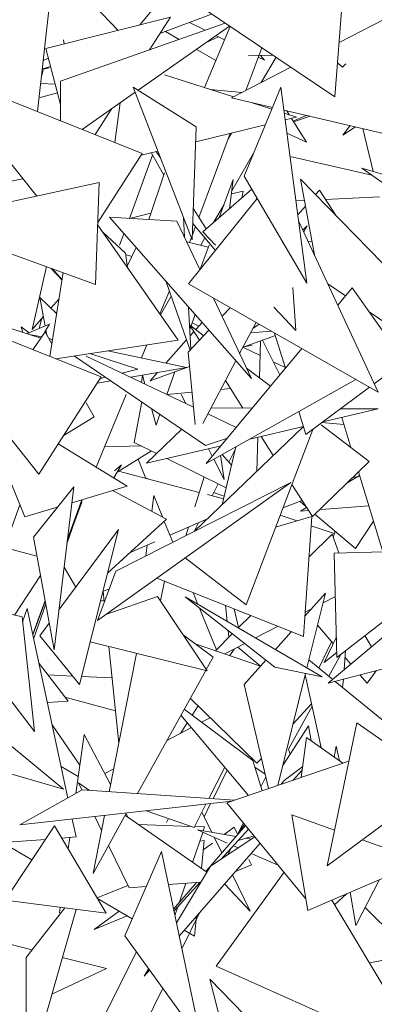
# Model space of a CAD drawing. Header units: metres. Extents: x -14.5 to 13.1, y -18.9 to 3.3.
# Tile 180 of 216: x 11.4686 to 11.5367, y 2.4283 to 2.6178. Entities that reach past the tile are written whole.
import ezdxf

# ---------------------------------------------------------------- set-up
doc = ezdxf.new("R2010")
doc.units = ezdxf.units.M
doc.layers.add('G-IMPT', color=7, linetype='Continuous', lineweight=5)
doc.layers.add('L-PLNT', color=7, linetype='Continuous', lineweight=5, true_color=0x005900)

# ---------------------------------------------------------------- blocks, each defined once
blk = doc.blocks.new('ÁRVORES ORNAMENTAIS - Pequeno e Médio Porte - Ipê-roxo-2940656-CORTE_CALÇADA')
at = {"layer": 'G-IMPT', "color": 253, "true_color": 0xaaaaaa}
for p, q in [((7.79504, 2.6344), (7.79125, 2.60014)), ((7.82214, 2.63032), (7.81088, 2.61682)), ((7.80673, 2.61577), (7.79602, 2.62704)), ((7.84996, 2.6237), (7.84839, 2.603)), ((7.86786, 2.62309), (7.84918, 2.61345)), ((7.82468, 2.61892), (7.81475, 2.61516)), ((7.82257, 2.62034), (7.84839, 2.603)), ((7.79286, 2.61228), (7.81676, 2.6183)), ((7.79566, 2.606), (7.8273, 2.61716)), ((7.81676, 2.6183), (7.81274, 2.61202)), ((7.82345, 2.6158), (7.82045, 2.61732)), ((7.81055, 2.60427), (7.82813, 2.6166)), ((7.81582, 2.61556), (7.81845, 2.61404)), ((7.82332, 2.60477), (7.82823, 2.61653)), ((7.79636, 2.61316), (7.79621, 2.61398)), ((7.79621, 2.61398), (7.79634, 2.61315)), ((7.82602, 2.61451), (7.82351, 2.61336)), ((7.82715, 2.61394), (7.82551, 2.61476)), ((7.79286, 2.61228), (7.79566, 2.60152)), ((7.82175, 2.61213), (7.82549, 2.60996)), ((7.83129, 2.60422), (7.83433, 2.61244)), ((7.79335, 2.61041), (7.79234, 2.61001)), ((7.83645, 2.61102), (7.83178, 2.61092)), ((7.83487, 2.61004), (7.83367, 2.61065)), ((7.83406, 2.61097), (7.83487, 2.61004)), ((7.83707, 2.6106), (7.8342, 2.60572)), ((7.84982, 2.60869), (7.84888, 2.6095)), ((7.85052, 2.60933), (7.84982, 2.60869)), ((7.81135, 2.5921), (7.77205, 2.60782)), ((7.77205, 2.60782), (7.79109, 2.58388)), ((7.79232, 2.60808), (7.79203, 2.60713)), ((7.79216, 2.60838), (7.79376, 2.60883)), ((7.79348, 2.60858), (7.79217, 2.60822)), ((7.83993, 2.60868), (7.82849, 2.60277)), ((7.79185, 2.60558), (7.79465, 2.60543)), ((7.79567, 2.59837), (7.79566, 2.606)), ((7.81564, 2.60723), (7.82889, 2.60298)), ((7.79509, 2.60373), (7.79155, 2.60282)), ((7.7998, 2.59672), (7.80998, 2.60387)), ((7.82097, 2.57546), (7.80959, 2.60487)), ((7.80959, 2.60487), (7.82174, 2.59719)), ((7.82443, 2.60441), (7.83054, 2.60383)), ((7.83799, 2.60483), (7.83093, 2.58772)), ((7.84299, 2.56715), (7.83799, 2.60483)), ((7.80608, 2.59421), (7.80712, 2.60186)), ((7.82849, 2.60277), (7.83638, 2.60093)), ((7.8323, 2.60188), (7.83625, 2.60061)), ((7.80551, 2.60073), (7.8023, 2.59572)), ((7.83857, 2.60042), (7.86642, 2.59391)), ((7.83865, 2.59984), (7.84103, 2.59908)), ((7.83913, 2.60029), (7.8396, 2.59954)), ((7.83882, 2.59854), (7.84103, 2.59908)), ((7.84005, 2.59884), (7.84295, 2.59426)), ((7.84039, 2.59829), (7.84289, 2.59941)), ((7.84357, 2.59925), (7.84047, 2.59817)), ((7.82097, 2.57546), (7.82174, 2.59719)), ((7.82164, 2.59434), (7.83501, 2.59761)), ((7.84989, 2.59564), (7.85133, 2.59744)), ((7.84989, 2.59564), (7.85233, 2.5972)), ((7.85577, 2.58861), (7.85373, 2.59688)), ((7.82225, 2.57979), (7.82823, 2.59595)), ((7.82849, 2.59601), (7.82785, 2.59492)), ((7.83916, 2.59601), (7.84295, 2.59426)), ((7.81114, 2.59178), (7.81435, 2.59256)), ((7.81487, 2.59122), (7.81405, 2.59249)), ((7.81135, 2.5921), (7.80282, 2.5788)), ((7.80889, 2.57959), (7.81335, 2.59175)), ((7.81549, 2.58794), (7.81307, 2.59225)), ((7.83276, 2.59217), (7.82858, 2.58489)), ((7.8555, 2.5879), (7.83976, 2.59149)), ((7.87861, 2.57178), (7.85357, 2.58924)), ((7.85357, 2.58924), (7.873, 2.58366)), ((7.78844, 2.58722), (7.78314, 2.58611)), ((7.81263, 2.57938), (7.81564, 2.58839)), ((7.82617, 2.57979), (7.82886, 2.5871)), ((7.82886, 2.5871), (7.82816, 2.58152)), ((7.84299, 2.56715), (7.83093, 2.58772)), ((7.8628, 2.56557), (7.84176, 2.58717)), ((7.84444, 2.57257), (7.84176, 2.58717)), ((7.8031, 2.58652), (7.77424, 2.58019)), ((7.8031, 2.58652), (7.80237, 2.5669)), ((7.82298, 2.57703), (7.8324, 2.5852)), ((7.82851, 2.58432), (7.83074, 2.58486)), ((7.83051, 2.58356), (7.83074, 2.58486)), ((7.84543, 2.58501), (7.84468, 2.58417)), ((7.84543, 2.58501), (7.84864, 2.58011)), ((7.82023, 2.56699), (7.83344, 2.58343)), ((7.84089, 2.58294), (7.84252, 2.58302)), ((7.8466, 2.58321), (7.85699, 2.58371)), ((7.82365, 2.57761), (7.82118, 2.58144)), ((7.82708, 2.58227), (7.82515, 2.57891)), ((7.84272, 2.58196), (7.84124, 2.5803)), ((7.80505, 2.5798), (7.81803, 2.57908)), ((7.80505, 2.5798), (7.83236, 2.54876)), ((7.80891, 2.57959), (7.81303, 2.58058)), ((7.81803, 2.57908), (7.82244, 2.56975)), ((7.81928, 2.57981), (7.8195, 2.57598)), ((7.85669, 2.54615), (7.8414, 2.57915)), ((7.77165, 2.57804), (7.80237, 2.5669)), ((7.81826, 2.55618), (7.8028, 2.57832)), ((7.821, 2.57642), (7.82159, 2.57801)), ((7.82108, 2.57862), (7.82541, 2.57344)), ((7.84303, 2.57819), (7.84224, 2.57734)), ((7.8424, 2.57699), (7.84303, 2.57819)), ((7.80811, 2.57289), (7.80376, 2.57695)), ((7.80701, 2.57445), (7.80782, 2.57665)), ((7.82042, 2.57497), (7.8208, 2.57589)), ((7.82339, 2.57585), (7.82259, 2.57445)), ((7.82298, 2.57703), (7.82541, 2.57445)), ((7.80849, 2.57037), (7.81018, 2.57396)), ((7.81991, 2.5751), (7.82406, 2.57407)), ((7.82248, 2.5698), (7.8242, 2.57445)), ((7.84397, 2.57516), (7.84323, 2.57518)), ((7.80811, 2.57289), (7.80853, 2.57012)), ((7.80939, 2.57229), (7.80815, 2.57265)), ((7.79021, 2.55824), (7.79297, 2.57031)), ((7.79594, 2.56769), (7.79388, 2.56998)), ((7.79404, 2.56992), (7.79595, 2.56774)), ((7.79359, 2.553), (7.79617, 2.56915)), ((7.81596, 2.56739), (7.82059, 2.55423)), ((7.82023, 2.56699), (7.85669, 2.54615)), ((7.84089, 2.55802), (7.8403, 2.56632)), ((7.84701, 2.56703), (7.85045, 2.56469)), ((7.84894, 2.56287), (7.85172, 2.56622)), ((7.85824, 2.55696), (7.85172, 2.56622)), ((7.79491, 2.56127), (7.79166, 2.56435)), ((7.79166, 2.56435), (7.79269, 2.55888)), ((7.7938, 2.56233), (7.79537, 2.56412)), ((7.81473, 2.56123), (7.81657, 2.56567)), ((7.81694, 2.56461), (7.81488, 2.56102)), ((7.82504, 2.56424), (7.83236, 2.54876)), ((7.82025, 2.56253), (7.8207, 2.55435)), ((7.82825, 2.56241), (7.82669, 2.56075)), ((7.83665, 2.56252), (7.84089, 2.55802)), ((7.79021, 2.55824), (7.79235, 2.56068)), ((7.79152, 2.55838), (7.79209, 2.56038)), ((7.8215, 2.5611), (7.82049, 2.55821)), ((7.85498, 2.56159), (7.86514, 2.55465)), ((7.78409, 2.55905), (7.79187, 2.55656)), ((7.7896, 2.55757), (7.78812, 2.55875)), ((7.78842, 2.55766), (7.78812, 2.55875)), ((7.78922, 2.55741), (7.79352, 2.55922)), ((7.79262, 2.55773), (7.79352, 2.55922)), ((7.8232, 2.55702), (7.82047, 2.5591)), ((7.82237, 2.55614), (7.82047, 2.5591)), ((7.82221, 2.55886), (7.82093, 2.55947)), ((7.82285, 2.55957), (7.82164, 2.55821)), ((7.83008, 2.55358), (7.83323, 2.55956)), ((7.83382, 2.55923), (7.83261, 2.55837)), ((7.80347, 2.54907), (7.7838, 2.5569)), ((7.78967, 2.55727), (7.79202, 2.55677)), ((7.79268, 2.55773), (7.79032, 2.5543)), ((7.79268, 2.55773), (7.79399, 2.55548)), ((7.79284, 2.5581), (7.79302, 2.55715)), ((7.79338, 2.55652), (7.7941, 2.55618)), ((7.82418, 2.55806), (7.82021, 2.55383)), ((7.82129, 2.55782), (7.82055, 2.55699)), ((7.83694, 2.55707), (7.83074, 2.55482)), ((7.83217, 2.55754), (7.83615, 2.5579)), ((7.83888, 2.55075), (7.8368, 2.55752)), ((7.79474, 2.55254), (7.81826, 2.55618)), ((7.81122, 2.55273), (7.81226, 2.55525)), ((7.81988, 2.55623), (7.8159, 2.55175)), ((7.82366, 2.5324), (7.84202, 2.55453)), ((7.83401, 2.55322), (7.83072, 2.55479)), ((7.83249, 2.55519), (7.83093, 2.55489)), ((7.8341, 2.55604), (7.83389, 2.54889)), ((7.83782, 2.54947), (7.83445, 2.55617)), ((7.85593, 2.54778), (7.86514, 2.55465)), ((7.82354, 2.53591), (7.79832, 2.5531)), ((7.80059, 2.55309), (7.82124, 2.54325)), ((7.80128, 2.55356), (7.81052, 2.5506)), ((7.80475, 2.55409), (7.81988, 2.55091)), ((7.82156, 2.53995), (7.82021, 2.55383)), ((7.80744, 2.54982), (7.81052, 2.5506)), ((7.80914, 2.54902), (7.81988, 2.55091)), ((7.82047, 2.5511), (7.81288, 2.54834)), ((7.823, 2.54013), (7.82935, 2.55218)), ((7.836, 2.54728), (7.83141, 2.55077)), ((7.83883, 2.55091), (7.83654, 2.55201)), ((7.80347, 2.54907), (7.79147, 2.53039)), ((7.80327, 2.54877), (7.80429, 2.54903)), ((7.81121, 2.54803), (7.8114, 2.54941)), ((7.81187, 2.54772), (7.81141, 2.54941)), ((7.81428, 2.54992), (7.81288, 2.54834)), ((7.81762, 2.55006), (7.81609, 2.5457)), ((7.8027, 2.54788), (7.8053, 2.54834)), ((7.85242, 2.54859), (7.82366, 2.5324)), ((7.82645, 2.54668), (7.8283, 2.54686)), ((7.83072, 2.54309), (7.82734, 2.54837)), ((7.84281, 2.53798), (7.85502, 2.5471)), ((7.80252, 2.53171), (7.8083, 2.54568)), ((7.81611, 2.54569), (7.82095, 2.54616)), ((7.81885, 2.54568), (7.81971, 2.54398)), ((7.80059, 2.54409), (7.80215, 2.54139)), ((7.81125, 2.54429), (7.80983, 2.53649)), ((7.81401, 2.53979), (7.81315, 2.543)), ((7.82458, 2.54313), (7.83251, 2.54307)), ((7.78183, 2.54251), (7.79147, 2.53039)), ((7.80215, 2.54139), (7.79619, 2.53774)), ((7.81476, 2.5419), (7.81401, 2.53979)), ((7.82396, 2.54195), (7.82943, 2.53935)), ((7.84281, 2.53798), (7.84144, 2.54241)), ((7.84606, 2.54041), (7.8567, 2.54291)), ((7.84947, 2.54296), (7.8567, 2.54291)), ((7.85146, 2.5355), (7.84969, 2.54126)), ((7.78881, 2.52214), (7.78149, 2.54003)), ((7.8214, 2.51937), (7.84233, 2.53952)), ((7.83205, 2.53712), (7.84233, 2.53954)), ((7.85497, 2.53283), (7.84576, 2.53985)), ((7.8501, 2.53992), (7.84589, 2.54028)), ((7.81218, 2.53246), (7.81894, 2.53905)), ((7.82354, 2.53591), (7.82773, 2.53731)), ((7.83132, 2.50524), (7.84414, 2.53898)), ((7.83355, 2.53748), (7.83336, 2.53088)), ((7.83655, 2.53396), (7.8342, 2.53763)), ((7.80848, 2.52804), (7.79521, 2.53621)), ((7.81125, 2.53579), (7.80414, 2.53563)), ((7.81413, 2.53436), (7.80983, 2.53649)), ((7.81218, 2.53246), (7.8265, 2.53582)), ((7.8267, 2.52447), (7.82937, 2.53562)), ((7.81313, 2.53486), (7.80655, 2.53076)), ((7.8241, 2.53526), (7.82483, 2.53381)), ((7.82708, 2.52936), (7.82638, 2.53393)), ((7.82674, 2.53413), (7.82853, 2.5321)), ((7.82928, 2.53526), (7.828, 2.53269)), ((7.80589, 2.52963), (7.80737, 2.53219)), ((7.80737, 2.53219), (7.80605, 2.53104)), ((7.81059, 2.53328), (7.81206, 2.52954)), ((7.82749, 2.52776), (7.81611, 2.53338)), ((7.82513, 2.53323), (7.82708, 2.52936)), ((7.85497, 2.53283), (7.84406, 2.52221)), ((7.8068, 2.53092), (7.82233, 2.52685)), ((7.82147, 2.5241), (7.82327, 2.52984)), ((7.85057, 2.52854), (7.85312, 2.53008)), ((7.85291, 2.52995), (7.85181, 2.52975)), ((7.85763, 2.5154), (7.8529, 2.53081)), ((7.79821, 2.52796), (7.79044, 2.51827)), ((7.79821, 2.52796), (7.79444, 2.49658)), ((7.79783, 2.52484), (7.80848, 2.52804)), ((7.83992, 2.52874), (7.80273, 2.5022)), ((7.80626, 2.51171), (7.83992, 2.52874)), ((7.81201, 2.52967), (7.81278, 2.52935)), ((7.82593, 2.52853), (7.82477, 2.52621)), ((7.84406, 2.52221), (7.84011, 2.52839)), ((7.81601, 2.52173), (7.80576, 2.52716)), ((7.81318, 2.52323), (7.81357, 2.52623)), ((7.81357, 2.52623), (7.81523, 2.52214)), ((7.82393, 2.52643), (7.82698, 2.52563)), ((7.82709, 2.52612), (7.82507, 2.52681)), ((7.78605, 2.51948), (7.78785, 2.52448)), ((7.79691, 2.51714), (7.7998, 2.52544)), ((7.79693, 2.51735), (7.79972, 2.52495)), ((7.79699, 2.51786), (7.79974, 2.52542)), ((7.84209, 2.5253), (7.8384, 2.52389)), ((7.84167, 2.52514), (7.84282, 2.52416)), ((7.8549, 2.5243), (7.84576, 2.52358)), ((7.78881, 2.52214), (7.79503, 2.524)), ((7.83698, 2.52014), (7.84393, 2.5222)), ((7.84111, 2.52136), (7.83786, 2.52246)), ((7.8418, 2.52326), (7.84295, 2.52396)), ((7.84331, 2.52338), (7.8418, 2.52326)), ((7.84237, 2.49915), (7.84393, 2.5222)), ((7.84455, 2.52269), (7.85235, 2.51604)), ((7.81601, 2.52173), (7.80468, 2.51133)), ((7.81564, 2.52112), (7.81721, 2.51725)), ((7.81666, 2.5186), (7.8239, 2.52178)), ((7.82219, 2.52102), (7.82135, 2.51934)), ((7.84827, 2.51893), (7.84381, 2.52044)), ((7.85581, 2.52133), (7.85235, 2.51604)), ((7.80677, 2.5197), (7.79536, 2.50424)), ((7.80677, 2.5197), (7.79931, 2.48987)), ((7.81972, 2.51852), (7.82024, 2.52017)), ((7.84785, 2.51884), (7.8434, 2.51438)), ((7.84785, 2.51884), (7.84914, 2.51521)), ((7.84805, 2.51827), (7.84843, 2.51938)), ((7.79112, 2.51458), (7.78227, 2.51691)), ((7.79444, 2.49658), (7.79044, 2.51827)), ((7.8089, 2.5152), (7.8138, 2.51735)), ((7.81206, 2.51464), (7.81233, 2.5167)), ((7.84827, 2.51519), (7.86497, 2.51557)), ((7.84827, 2.51519), (7.84876, 2.4951)), ((7.8196, 2.51424), (7.83132, 2.50524)), ((7.78679, 2.50324), (7.79181, 2.51086)), ((7.79635, 2.51247), (7.79857, 2.5086)), ((7.80626, 2.51171), (7.80273, 2.5022)), ((7.84237, 2.49915), (7.81417, 2.51037)), ((7.81563, 2.50979), (7.81486, 2.50602)), ((7.87029, 2.50962), (7.84709, 2.49013)), ((7.77044, 2.50716), (7.78827, 2.50289)), ((7.80497, 2.50825), (7.80385, 2.50784)), ((7.80406, 2.5058), (7.80385, 2.50784)), ((7.82114, 2.5076), (7.82207, 2.5053)), ((7.84659, 2.50749), (7.84263, 2.50304)), ((7.84301, 2.49308), (7.84659, 2.50749)), ((7.79033, 2.49957), (7.79269, 2.50605)), ((7.79036, 2.49943), (7.79273, 2.50587)), ((7.7905, 2.49879), (7.79281, 2.50541)), ((7.8033, 2.50584), (7.80402, 2.50621)), ((7.81431, 2.50684), (7.80436, 2.50337)), ((7.82386, 2.49249), (7.81431, 2.50684)), ((7.83687, 2.49323), (7.81958, 2.50675)), ((7.84597, 2.49135), (7.81958, 2.50675)), ((7.82768, 2.50202), (7.82733, 2.50513)), ((7.84612, 2.50561), (7.84848, 2.50684)), ((7.84876, 2.4951), (7.86327, 2.50641)), ((7.78837, 2.50198), (7.78927, 2.50454)), ((7.79705, 2.46804), (7.78927, 2.50454)), ((7.82236, 2.50457), (7.82561, 2.49659)), ((7.82986, 2.50084), (7.82905, 2.50445)), ((7.84269, 2.50382), (7.84389, 2.50445)), ((7.79065, 2.48082), (7.78827, 2.50289)), ((7.79349, 2.50171), (7.79169, 2.49927)), ((7.83221, 2.50319), (7.8298, 2.50078)), ((7.82498, 2.49513), (7.81925, 2.49942)), ((7.82866, 2.49965), (7.82541, 2.49639)), ((7.82801, 2.499), (7.82787, 2.50027)), ((7.83312, 2.49885), (7.83746, 2.5011)), ((7.84002, 2.50008), (7.83694, 2.49662)), ((7.84505, 2.5013), (7.84805, 2.49778)), ((7.79169, 2.49927), (7.79931, 2.48987)), ((7.82386, 2.49249), (7.80137, 2.4981)), ((7.82152, 2.49772), (7.83412, 2.49343)), ((7.82722, 2.49578), (7.83106, 2.49777)), ((7.84529, 2.49306), (7.84776, 2.49812)), ((7.84867, 2.49908), (7.84632, 2.49413)), ((7.85541, 2.49711), (7.85415, 2.4993)), ((7.80685, 2.4786), (7.80494, 2.49721)), ((7.80501, 2.46925), (7.81026, 2.49588)), ((7.82902, 2.49671), (7.82821, 2.49544)), ((7.82971, 2.49707), (7.83404, 2.49346)), ((7.84632, 2.49413), (7.84874, 2.49605)), ((7.84951, 2.49568), (7.8472, 2.4915)), ((7.85015, 2.4927), (7.85045, 2.49642)), ((7.79153, 2.49395), (7.79711, 2.48669)), ((7.82498, 2.49513), (7.82367, 2.49276)), ((7.83514, 2.49458), (7.83098, 2.48989)), ((7.84339, 2.49462), (7.84797, 2.49087)), ((7.86527, 2.49489), (7.84709, 2.49013)), ((7.85035, 2.49509), (7.85145, 2.49379)), ((7.82356, 2.49256), (7.81042, 2.46888)), ((7.83687, 2.49323), (7.84597, 2.49135)), ((7.83739, 2.47046), (7.84274, 2.49201)), ((7.85633, 2.49255), (7.85457, 2.49013)), ((7.79799, 2.4915), (7.79324, 2.49172)), ((7.80557, 2.49114), (7.7997, 2.49142)), ((7.84267, 2.49174), (7.84576, 2.47777)), ((7.84845, 2.49048), (7.87026, 2.47264)), ((7.84988, 2.48931), (7.85001, 2.49089)), ((7.85321, 2.49173), (7.85457, 2.49013)), ((7.79065, 2.48082), (7.78378, 2.48978)), ((7.83561, 2.46985), (7.83098, 2.48989)), ((7.79711, 2.48669), (7.79314, 2.48641)), ((7.80622, 2.4848), (7.7965, 2.48748)), ((7.83341, 2.47473), (7.8206, 2.48723)), ((7.83264, 2.47523), (7.81943, 2.48512)), ((7.82208, 2.48578), (7.82094, 2.48399)), ((7.844, 2.48571), (7.83944, 2.47745)), ((7.84031, 2.48223), (7.84391, 2.48614)), ((7.79623, 2.46975), (7.78038, 2.4828)), ((7.82001, 2.48253), (7.81871, 2.48048)), ((7.8188, 2.48398), (7.8318, 2.46853)), ((7.82276, 2.48263), (7.82441, 2.4835)), ((7.85258, 2.48248), (7.84691, 2.455)), ((7.85913, 2.47793), (7.85258, 2.48248)), ((7.79405, 2.48214), (7.79935, 2.47434)), ((7.81608, 2.47908), (7.82081, 2.48159)), ((7.8433, 2.48193), (7.83835, 2.47432)), ((7.8433, 2.48193), (7.84381, 2.47907)), ((7.7986, 2.46891), (7.80017, 2.48029)), ((7.80529, 2.47067), (7.80017, 2.48029)), ((7.84294, 2.47968), (7.84193, 2.47202)), ((7.84294, 2.47968), (7.84991, 2.47476)), ((7.83976, 2.47648), (7.83944, 2.47745)), ((7.84825, 2.47593), (7.84865, 2.47801)), ((7.84865, 2.47801), (7.84929, 2.4752)), ((7.77281, 2.47656), (7.79623, 2.46975)), ((7.82765, 2.46711), (7.85107, 2.47516)), ((7.83264, 2.47523), (7.83438, 2.46942)), ((7.83341, 2.47473), (7.83427, 2.47566)), ((7.79577, 2.47408), (7.79905, 2.47217)), ((7.80418, 2.47276), (7.80588, 2.47367)), ((7.82415, 2.46795), (7.82722, 2.47397)), ((7.82496, 2.46789), (7.82771, 2.47338)), ((7.83301, 2.47399), (7.83497, 2.47261)), ((7.8422, 2.4741), (7.83864, 2.47144)), ((7.84211, 2.47341), (7.84036, 2.47148)), ((7.83415, 2.47018), (7.83509, 2.4721)), ((7.83797, 2.47066), (7.83864, 2.47144)), ((7.86877, 2.47124), (7.84691, 2.455)), ((7.78784, 2.46285), (7.79983, 2.4696)), ((7.79978, 2.4696), (7.79912, 2.47098)), ((7.80123, 2.46951), (7.79912, 2.47098)), ((7.79983, 2.4696), (7.82911, 2.46761)), ((7.78784, 2.46285), (7.82858, 2.46743)), ((7.81209, 2.46558), (7.82131, 2.46235)), ((7.82131, 2.46235), (7.82361, 2.46687)), ((7.82472, 2.46143), (7.82282, 2.46532)), ((7.82324, 2.46445), (7.8245, 2.46697)), ((7.82765, 2.46711), (7.84275, 2.44869)), ((7.79865, 2.46054), (7.79792, 2.46398)), ((7.80836, 2.46516), (7.80192, 2.45354)), ((7.80192, 2.45354), (7.80411, 2.46468)), ((7.80354, 2.46177), (7.80224, 2.46447)), ((7.82379, 2.45374), (7.80811, 2.4647)), ((7.80868, 2.4643), (7.80829, 2.46504)), ((7.81602, 2.46334), (7.81638, 2.46407)), ((7.84013, 2.46478), (7.8432, 2.44641)), ((7.84013, 2.46478), (7.84833, 2.46188)), ((7.78502, 2.44836), (7.79449, 2.46271)), ((7.80445, 2.44586), (7.79449, 2.46271)), ((7.82066, 2.46258), (7.81066, 2.46292)), ((7.82335, 2.46248), (7.82141, 2.46255)), ((7.82938, 2.46065), (7.82195, 2.46189)), ((7.82195, 2.46189), (7.8277, 2.45937)), ((7.82309, 2.4617), (7.82335, 2.46248)), ((7.82358, 2.45388), (7.8312, 2.46277)), ((7.83179, 2.46206), (7.8265, 2.45625)), ((7.82905, 2.46244), (7.82712, 2.46103)), ((7.82961, 2.46121), (7.82905, 2.46244)), ((7.831, 2.46302), (7.82967, 2.46098)), ((7.8297, 2.46103), (7.83079, 2.46327)), ((7.79276, 2.46009), (7.78162, 2.45924)), ((7.79865, 2.46054), (7.7959, 2.46033)), ((7.79713, 2.45825), (7.79743, 2.46044)), ((7.82105, 2.45565), (7.823, 2.46143)), ((7.82326, 2.45988), (7.82242, 2.45972)), ((7.82272, 2.45449), (7.82326, 2.45988)), ((7.82451, 2.45493), (7.83301, 2.46056)), ((7.82665, 2.45746), (7.82518, 2.46048)), ((7.83284, 2.46078), (7.8298, 2.45988)), ((7.83239, 2.46015), (7.83132, 2.46033)), ((7.85363, 2.46), (7.86519, 2.4559)), ((7.79015, 2.45614), (7.78468, 2.45937)), ((7.80882, 2.45076), (7.8049, 2.45893)), ((7.80804, 2.44152), (7.81503, 2.45777)), ((7.82269, 2.42128), (7.81503, 2.45777)), ((7.83401, 2.45935), (7.81845, 2.44146)), ((7.82486, 2.45937), (7.82308, 2.45807)), ((7.82779, 2.4571), (7.82837, 2.45831)), ((7.82888, 2.45886), (7.82982, 2.45845)), ((7.83234, 2.45519), (7.83187, 2.45621)), ((7.83229, 2.45737), (7.8375, 2.45509)), ((7.8432, 2.44641), (7.86519, 2.4559)), ((7.82451, 2.45493), (7.81792, 2.444)), ((7.83234, 2.45519), (7.8293, 2.45393)), ((7.83861, 2.45374), (7.82558, 2.43565)), ((7.83211, 2.44628), (7.82871, 2.45325)), ((7.85693, 2.45234), (7.85244, 2.44351)), ((7.80861, 2.45122), (7.80269, 2.44884)), ((7.80882, 2.45076), (7.81213, 2.45103)), ((7.81637, 2.45137), (7.82266, 2.45187)), ((7.81736, 2.44664), (7.8218, 2.4518)), ((7.82251, 2.45186), (7.81744, 2.44629)), ((7.81845, 2.4479), (7.81971, 2.45163)), ((7.82718, 2.4515), (7.83211, 2.44628)), ((7.78502, 2.44836), (7.80445, 2.44586)), ((7.80943, 2.44477), (7.80278, 2.4487)), ((7.84777, 2.44838), (7.86206, 2.42451)), ((7.84832, 2.44747), (7.85065, 2.44963)), ((7.85135, 2.44993), (7.85244, 2.44351)), ((7.78903, 2.43736), (7.7965, 2.44688)), ((7.79166, 2.4222), (7.79866, 2.44661)), ((7.79543, 2.44593), (7.79558, 2.447)), ((7.81762, 2.44543), (7.81818, 2.44711)), ((7.85422, 2.447), (7.8633, 2.4379)), ((7.80692, 2.44625), (7.80214, 2.44275)), ((7.80845, 2.44535), (7.80214, 2.44275)), ((7.81897, 2.43899), (7.82236, 2.44596)), ((7.82139, 2.44145), (7.82178, 2.44529)), ((7.82139, 2.44145), (7.81942, 2.44258)), ((7.78213, 2.44085), (7.79017, 2.43882)), ((7.80804, 2.44152), (7.82269, 2.42128)), ((7.78903, 2.43736), (7.78906, 2.42039)), ((7.796, 2.43736), (7.80449, 2.43522)), ((7.80095, 2.41987), (7.81025, 2.43846)), ((7.85501, 2.43629), (7.8633, 2.4379)), ((7.79397, 2.43026), (7.80449, 2.43522)), ((7.81261, 2.4352), (7.81173, 2.43373)), ((7.8642, 2.41842), (7.82558, 2.43565)), ((7.81279, 2.43495), (7.81173, 2.43373)), ((7.84567, 2.41135), (7.82434, 2.43318)), ((7.82434, 2.43318), (7.83293, 2.39936)), ((7.80903, 2.41858), (7.81531, 2.43147))]:
    blk.add_line(p, q, dxfattribs=at)

msp = doc.modelspace()

# ---------------------------------------------------------------- block references
at = {"layer": 'L-PLNT', "color": 253, "true_color": 0xaaaaaa}
msp.add_blockref('ÁRVORES ORNAMENTAIS - Pequeno e Médio Porte - Ipê-roxo-2940656-CORTE_CALÇADA', (3.68079, 0), dxfattribs=at)

doc.saveas('drawing.dxf')
